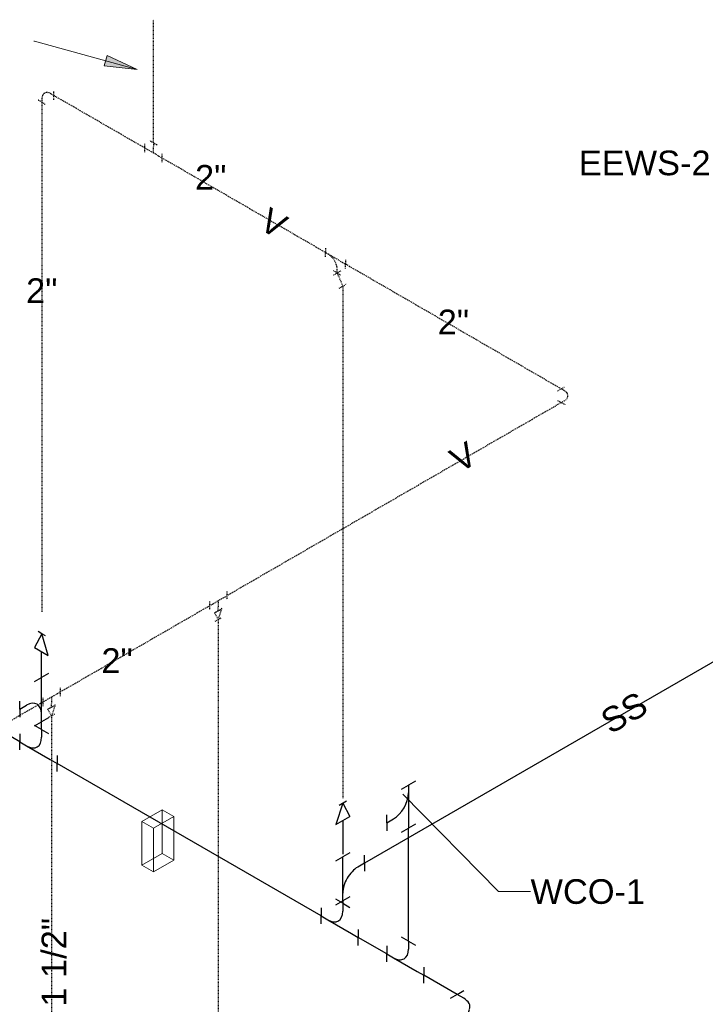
# Model space of a CAD drawing. Header units: inches. Extents: x -332 to 1204, y -60 to 270.
# Tile 76 of 91: x 487 to 613, y 48 to 228. Entities that reach past the tile are written whole.
import ezdxf

# ---------------------------------------------------------------- set-up
doc = ezdxf.new("R2010")
doc.units = ezdxf.units.IN
doc.header["$MEASUREMENT"] = 0
doc.linetypes.add('Dash 1_8_', pattern=[0.25, 0.125, -0.125])
for name, color, linetype, lineweight in [('G-ANNO-TEXT', 231, 'Continuous', 9), ('P-PIPE', 3, 'Continuous', 30), ('P-PIPE-IDEN', 2, 'Continuous', 9), ('P-SANR-FIXT', 6, 'Continuous', 9), ('P-SANR-FIXT-IDEN', 2, 'Continuous', 9)]:
    doc.layers.add(name, color=color, linetype=linetype, lineweight=lineweight)
doc.styles.add('Arial', font='arial.ttf', dxfattribs={"height": 4.5})

# ---------------------------------------------------------------- blocks, each defined once
blk = doc.blocks.new('Bend - PVC - Sch 40 - DWV - Standard _WASTE_-3227337-WASTE AND VENT RISER DIAGRAM')
at = {"layer": 'P-PIPE', "color": 210, "linetype": 'Dash 1_8_'}
for p, q in [((-29.6, 160.26), (-30.27, 159.87)), ((-29.6, 160.26), (-28.93, 160.65)), ((-29.07, 159.95), (-29.6, 160.26)), ((-30.27, 158.14), (-29.6, 157.76)), ((-29.6, 157.76), (-29.07, 158.06)), ((-29.6, 157.76), (-28.93, 157.37))]:
    blk.add_line(p, q, dxfattribs=at)
blk.add_ellipse((-30.7, 159.01), major_axis=(2.31, 0), ratio=0.57735, start_param=5.497787, end_param=7.068583, dxfattribs=at)
blk = doc.blocks.new('Tee Vent - PVC - Sch 40 - DWV - Standard-3227172-WASTE AND VENT RISER DIAGRAM')
at = {"layer": 'P-PIPE', "color": 210, "linetype": 'Dash 1_8_'}
for p, q in [((-104.16, 205.21), (-104.83, 205.6)), ((-104.16, 205.21), (-104.16, 204.6)), ((-104.16, 205.21), (-103.48, 204.82)), ((-105.75, 203.51), (-105.75, 205.07)), ((-105.22, 203.98), (-105.75, 204.29)), ((-103.1, 202.76), (-105.22, 203.98)), ((-104.16, 203.37), (-104.16, 204.6)), ((-102.57, 202.45), (-103.1, 202.76)), ((-102.57, 201.68), (-102.57, 203.23))]:
    blk.add_line(p, q, dxfattribs=at)
blk = doc.blocks.new('Electric Water_Heater-Tankless-Bradford_White-KwickShot-Thermostatic - See Type Catalog-3012166-WASTE AND VENT RISER DIAGRAM')
at = {"layer": 'P-SANR-FIXT'}
for p, q in [((-106.27, 81.19), (-102.56, 83.33)), ((-102.56, 83.33), (-102.56, 75.38)), ((-100.44, 82.1), (-102.56, 83.33)), ((-106.27, 73.24), (-106.27, 81.19)), ((-106.27, 81.19), (-104.15, 79.96)), ((-100.44, 82.1), (-104.15, 79.96)), ((-100.44, 74.16), (-100.44, 82.1)), ((-104.15, 79.96), (-104.15, 72.02)), ((-102.56, 75.38), (-106.27, 73.24)), ((-104.15, 72.02), (-100.44, 74.16)), ((-100.44, 74.16), (-102.56, 75.38)), ((-104.15, 72.02), (-106.27, 73.24))]:
    blk.add_line(p, q, dxfattribs=at)
blk = doc.blocks.new('Bend - PVC - Sch 40 - DWV - Standard _WASTE_-3224070-WASTE AND VENT RISER DIAGRAM')
at = {"layer": 'P-PIPE', "color": 203}
for p, q in [((-48.66, 49.6), (-49.94, 48.87)), ((-48.66, 49.6), (-47.39, 50.34)), ((-47.43, 48.89), (-48.66, 49.6)), ((-46.69, 45.88), (-46.36, 46.87)), ((-48.45, 46.08), (-46.69, 45.88)), ((-46.69, 45.88), (-44.92, 45.69))]:
    blk.add_line(p, q, dxfattribs=at)
blk.add_ellipse((-50.18, 47.3), major_axis=(3.89, 0), ratio=0.57735, start_param=6.093217, end_param=7.068583, dxfattribs=at)
blk = doc.blocks.new('Tee Sanitary - PVC - Sch 40 - DWV - Standard _WASTE_-V25-WASTE AND VENT RISER DIAGRAM')
at = {"layer": 'P-PIPE', "color": 203}
for p, q in [((-128.58, 97.21), (-128.58, 95.74)), ((-124.61, 98.03), (-125.89, 98.76)), ((-124.61, 98.03), (-124.61, 96.6)), ((-124.61, 98.03), (-123.34, 97.29)), ((-128.58, 95.74), (-127.34, 95.02)), ((-128.57, 94.27), (-128.58, 95.74)), ((-127.34, 95.02), (-123.01, 92.52)), ((-123.01, 92.52), (-121.77, 91.81)), ((-121.77, 93.28), (-121.77, 91.81)), ((-121.77, 90.34), (-121.77, 91.81))]:
    blk.add_line(p, q, dxfattribs=at)
blk.add_ellipse((-127.35, 98.18), major_axis=(-1.95, 3.35), ratio=0.575247, start_param=2.354383, end_param=3.925179, dxfattribs=at)
blk = doc.blocks.new('Tee Sanitary - PVC - Sch 40 - DWV - Standard _WASTE_-3226849-WASTE AND VENT RISER DIAGRAM')
at = {"layer": 'P-PIPE', "color": 203}
for p, q in [((-123.37, 108.24), (-124.64, 107.5)), ((-125.91, 106.76), (-124.64, 107.5)), ((-124.64, 106.08), (-124.64, 107.5)), ((-124.62, 100.86), (-124.64, 106.08)), ((-128.61, 101.72), (-128.61, 103.19)), ((-128.61, 101.72), (-127.37, 102.44)), ((-128.61, 101.72), (-128.61, 100.25)), ((-124.62, 99.43), (-124.62, 100.86)), ((-125.89, 98.69), (-124.62, 99.43)), ((-123.34, 100.17), (-124.62, 99.43))]:
    blk.add_line(p, q, dxfattribs=at)
blk.add_ellipse((-127.37, 99.26), major_axis=(1.94, 3.37), ratio=0.57735, start_param=5.501082, end_param=7.068583, dxfattribs=at)
blk = doc.blocks.new('Tee Sanitary - PVC - Sch 40 - DWV - Standard _WASTE_-V27-WASTE AND VENT RISER DIAGRAM')
at = {"layer": 'P-PIPE', "color": 203}
for p, q in [((-69.54, 66.25), (-70.82, 66.98)), ((-73.52, 65.42), (-73.52, 63.95)), ((-69.54, 66.25), (-69.54, 64.82)), ((-69.54, 66.25), (-68.27, 65.51)), ((-73.52, 63.95), (-72.28, 63.24)), ((-73.52, 62.48), (-73.52, 63.95)), ((-72.28, 63.24), (-67.95, 60.74)), ((-66.72, 61.49), (-66.72, 60.02)), ((-67.95, 60.74), (-66.72, 60.02)), ((-66.72, 58.55), (-66.72, 60.02))]:
    blk.add_line(p, q, dxfattribs=at)
blk.add_ellipse((-72.28, 66.4), major_axis=(-1.94, 3.36), ratio=0.577366, start_param=2.356208, end_param=3.927004, dxfattribs=at)
blk = doc.blocks.new('Reducer - PVC - Sch 40 - DWV - Standard _WASTE_-3227655-WASTE AND VENT RISER DIAGRAM')
at = {"layer": 'P-PIPE', "color": 203}
for p, q in [((-124.56, 115.51), (-125.93, 113.03)), ((-124.56, 115.51), (-125.24, 115.9)), ((-123.38, 111.56), (-124.56, 115.51)), ((-123.89, 115.12), (-124.56, 115.51)), ((-125.93, 113.03), (-123.38, 111.56))]:
    blk.add_line(p, q, dxfattribs=at)
blk = doc.blocks.new('Bend - PVC - Sch 40 - DWV - Standard _WASTE_-V28-WASTE AND VENT RISER DIAGRAM')
at = {"layer": 'P-PIPE', "color": 210, "linetype": 'Dash 1_8_'}
for p, q in [((-122.38, 213.89), (-122.91, 214.2)), ((-122.38, 213.89), (-122.37, 214.67)), ((-124.54, 212.64), (-125.21, 213.03)), ((-124.54, 213.25), (-124.54, 212.64)), ((-124.54, 212.64), (-123.87, 212.25)), ((-122.38, 213.11), (-122.38, 213.89))]:
    blk.add_line(p, q, dxfattribs=at)
blk.add_ellipse((-122.91, 212.31), major_axis=(-1.16, 2), ratio=0.577506, start_param=5.497922, end_param=7.068719, dxfattribs=at)
blk = doc.blocks.new('Tee Sanitary - PVC - Sch 40 - DWV - Standard _WASTE_-V30-WASTE AND VENT RISER DIAGRAM')
at = {"layer": 'P-PIPE', "color": 203}
for p, q in [((-144.74, 137.15), (-146.02, 136.42)), ((-147.29, 135.68), (-146.02, 136.42)), ((-146.02, 136.42), (-146.02, 134.99)), ((-146.02, 134.99), (-146.02, 129.99)), ((-149.99, 129.53), (-149.99, 131)), ((-149.99, 129.53), (-148.76, 130.24)), ((-146.02, 129.99), (-146.02, 128.56)), ((-149.99, 129.53), (-149.99, 128.06)), ((-147.29, 127.82), (-146.02, 128.56)), ((-144.74, 129.29), (-146.02, 128.56))]:
    blk.add_line(p, q, dxfattribs=at)
blk.add_ellipse((-148.76, 133.4), major_axis=(1.94, 3.36), ratio=0.57735, start_param=3.926991, end_param=5.497787, dxfattribs=at)
blk = doc.blocks.new('Tee Sanitary - PVC - Sch 40 - DWV - Standard _WASTE_-V29-WASTE AND VENT RISER DIAGRAM')
at = {"layer": 'P-PIPE', "color": 203}
for p, q in [((-146.02, 110.4), (-147.29, 111.14)), ((-146.02, 110.4), (-146.02, 108.97)), ((-146.02, 110.4), (-144.74, 109.67)), ((-149.99, 109.57), (-149.99, 108.1)), ((-149.99, 108.1), (-148.76, 107.39)), ((-149.99, 106.63), (-149.99, 108.1)), ((-148.76, 107.39), (-144.43, 104.89)), ((-144.43, 104.89), (-143.19, 104.17)), ((-143.19, 105.64), (-143.19, 104.17)), ((-143.19, 102.71), (-143.19, 104.17))]:
    blk.add_line(p, q, dxfattribs=at)
blk.add_ellipse((-148.76, 110.55), major_axis=(-1.94, 3.36), ratio=0.57735, start_param=2.356194, end_param=3.926991, dxfattribs=at)
blk = doc.blocks.new('Tee Sanitary - PVC - Sch 40 - DWV - Standard _WASTE_-3237317-WASTE AND VENT RISER DIAGRAM')
at = {"layer": 'P-PIPE', "color": 203}
for p, q in [((-70.82, 74.03), (-69.54, 74.77)), ((-68.27, 75.5), (-69.54, 74.77)), ((-69.54, 73.34), (-69.54, 74.77)), ((-65.57, 73.59), (-65.57, 75.06)), ((-69.54, 68.13), (-69.54, 73.34)), ((-65.57, 73.59), (-66.8, 72.87)), ((-65.57, 73.59), (-65.57, 72.12)), ((-70.82, 65.96), (-69.54, 66.7)), ((-69.54, 66.7), (-69.54, 68.13)), ((-68.27, 67.43), (-69.54, 66.7))]:
    blk.add_line(p, q, dxfattribs=at)
blk.add_ellipse((-66.8, 69.71), major_axis=(1.94, 3.36), ratio=0.57735, start_param=0.785398, end_param=2.356195, dxfattribs=at)
blk = doc.blocks.new('Reducer - PVC - Sch 40 - DWV - Standard _WASTE_-3237348-WASTE AND VENT RISER DIAGRAM')
at = {"layer": 'P-PIPE', "color": 203}
for p, q in [((-68.87, 84.91), (-70.22, 84.14)), ((-69.54, 84.52), (-70.82, 80.63)), ((-69.54, 84.52), (-68.27, 82.09)), ((-70.82, 80.63), (-69.54, 81.36)), ((-69.54, 81.36), (-68.27, 82.09))]:
    blk.add_line(p, q, dxfattribs=at)
blk = doc.blocks.new('Tee Sanitary - PVC - Sch 40 - DWV - Standard _WASTE_-3237406-WASTE AND VENT RISER DIAGRAM')
at = {"layer": 'P-PIPE', "color": 210, "linetype": 'Dash 1_8_'}
for p, q in [((-72.71, 185.97), (-72.71, 185.19)), ((-72.71, 185.19), (-72.18, 184.88)), ((-72.71, 184.41), (-72.71, 185.19)), ((-72.18, 184.88), (-69.58, 183.38)), ((-69.05, 183.85), (-69.05, 183.07)), ((-70.55, 181.44), (-71.22, 181.83)), ((-70.55, 181.44), (-70.55, 182.05)), ((-69.58, 183.38), (-69.05, 183.07)), ((-69.05, 182.29), (-69.05, 183.07)), ((-70.55, 181.44), (-69.88, 181.05))]:
    blk.add_line(p, q, dxfattribs=at)
blk.add_ellipse((-72.18, 182.99), major_axis=(-1.15, 2), ratio=0.577111, start_param=3.927575, end_param=5.498371, dxfattribs=at)
blk = doc.blocks.new('Reducer - PVC - Sch 40 - DWV - Standard _WASTE_-3237409-WASTE AND VENT RISER DIAGRAM')
at = {"layer": 'P-PIPE', "color": 210, "linetype": 'Dash 1_8_'}
for p, q in [((-69.88, 181.82), (-71.22, 181.05)), ((-69.51, 179.06), (-70.55, 181.44)), ((-70.19, 178.67), (-69.51, 179.06)), ((-69.51, 179.06), (-68.84, 179.45))]:
    blk.add_line(p, q, dxfattribs=at)
blk = doc.blocks.new('Tee Vent - PVC - Sch 40 - DWV - Standard-V33-WASTE AND VENT RISER DIAGRAM')
at = {"layer": 'P-PIPE', "color": 210, "linetype": 'Dash 1_8_'}
for p, q in [((-91.25, 122.16), (-90.72, 122.47)), ((-90.72, 123.24), (-90.72, 121.69)), ((-93.9, 121.41), (-93.9, 119.86)), ((-93.9, 120.63), (-93.37, 120.94)), ((-93.37, 120.94), (-91.25, 122.16)), ((-92.31, 121.55), (-92.31, 120.32)), ((-92.31, 119.71), (-92.98, 119.32)), ((-92.31, 119.71), (-92.31, 120.32)), ((-92.31, 119.71), (-91.64, 120.1))]:
    blk.add_line(p, q, dxfattribs=at)
blk = doc.blocks.new('Reducer - PVC - Sch 40 - DWV - Standard _WASTE_-V34-WASTE AND VENT RISER DIAGRAM')
at = {"layer": 'P-PIPE', "color": 210, "linetype": 'Dash 1_8_'}
for p, q in [((-91.64, 120.1), (-92.98, 119.32)), ((-92.98, 119.32), (-92.31, 118.11)), ((-92.31, 118.11), (-91.64, 120.1)), ((-92.85, 117.8), (-92.31, 118.11)), ((-92.31, 118.11), (-91.77, 118.42))]:
    blk.add_line(p, q, dxfattribs=at)
blk = doc.blocks.new('Reducer - PVC - Sch 40 - DWV - Standard _WASTE_-V32-WASTE AND VENT RISER DIAGRAM')
at = {"layer": 'P-PIPE', "color": 210, "linetype": 'Dash 1_8_'}
for p, q in [((-138.3, 93.16), (-136.96, 93.94)), ((-136.96, 93.94), (-137.63, 91.94)), ((-137.63, 91.94), (-138.3, 93.16)), ((-137.63, 91.94), (-138.17, 91.63)), ((-137.09, 92.25), (-137.63, 91.94))]:
    blk.add_line(p, q, dxfattribs=at)

msp = doc.modelspace()

# ---------------------------------------------------------------- hatches: boundary and pattern name
at = {"layer": 'G-ANNO-TEXT'}
msp.add_hatch(color=7, dxfattribs=at).paths.add_polyline_path([(508.69, 218.66), (503.17, 221.22), (502.64, 219.29)])

# ---------------------------------------------------------------- linework, layer by layer
at = {"layer": 'G-ANNO-TEXT', "color": 7}
for p, q in [((489.92, 223.83), (489.8, 223.83)), ((508.69, 218.66), (489.92, 223.83)), ((503.17, 221.22), (502.64, 219.29)), ((508.69, 218.66), (503.17, 221.22)), ((502.64, 219.29), (508.69, 218.66))]:
    msp.add_line(p, q, dxfattribs=at)
at = {"layer": 'P-PIPE', "color": 210, "linetype": 'Dash 1_8_'}
for p, q in [((511.64, 205.21), (511.64, 227.74)), ((491.26, 212.64), (491.26, 119.49)), ((510.05, 204.29), (493.43, 213.89)), ((543.09, 185.19), (513.24, 202.45)), ((586.2, 160.26), (546.75, 183.07)), ((546.29, 179.06), (546.26, 85.34)), ((586.2, 157.76), (525.08, 122.47)), ((494.6, 104.87), (521.9, 120.63)), ((523.49, 118.11), (523.49, 19.9)), ((479.76, 96.3), (491.42, 103.03)), ((493.01, 100.51), (493.01, 25.57))]:
    msp.add_line(p, q, dxfattribs=at)
at = {"layer": 'P-PIPE', "color": 203}
for p, q in [((650.28, 131.35), (550.23, 73.59)), ((491.16, 107.5), (491.15, 112.29)), ((487.22, 95.74), (472.61, 104.17)), ((491.19, 98.03), (491.18, 99.43)), ((542.28, 63.95), (494.03, 91.81)), ((546.26, 81.36), (546.26, 75.24)), ((558.26, 59.32), (558.26, 80)), ((546.26, 66.7), (546.26, 66.25)), ((554.28, 57.02), (549.08, 60.02)), ((567.14, 49.6), (561.09, 53.09))]:
    msp.add_line(p, q, dxfattribs=at)
at = {"layer": 'P-PIPE-IDEN'}
for p, q in [((557.23, 86.2), (574.69, 68.4)), ((574.69, 68.4), (580.57, 68.4))]:
    msp.add_line(p, q, dxfattribs=at)

# ---------------------------------------------------------------- block references
at = {"layer": 'P-PIPE', "color": 210, "linetype": 'Dash 1_8_'}
for name, p in [('Bend - PVC - Sch 40 - DWV - Standard _WASTE_-V28-WASTE AND VENT RISER DIAGRAM', (615.8, 0)), ('Tee Vent - PVC - Sch 40 - DWV - Standard-3227172-WASTE AND VENT RISER DIAGRAM', (615.8, 0)), ('Tee Sanitary - PVC - Sch 40 - DWV - Standard _WASTE_-3237406-WASTE AND VENT RISER DIAGRAM', (615.8, 0)), ('Reducer - PVC - Sch 40 - DWV - Standard _WASTE_-3237409-WASTE AND VENT RISER DIAGRAM', (615.8, 0)), ('Bend - PVC - Sch 40 - DWV - Standard _WASTE_-3227337-WASTE AND VENT RISER DIAGRAM', (615.8, 0)), ('Tee Vent - PVC - Sch 40 - DWV - Standard-V33-WASTE AND VENT RISER DIAGRAM', (615.8, 0)), ('Reducer - PVC - Sch 40 - DWV - Standard _WASTE_-V34-WASTE AND VENT RISER DIAGRAM', (615.8, 0)), ('Reducer - PVC - Sch 40 - DWV - Standard _WASTE_-V32-WASTE AND VENT RISER DIAGRAM', (630.64, 8.57))]:
    msp.add_blockref(name, p, dxfattribs=at)
at = {"layer": 'P-PIPE', "color": 203}
for name, p in [('Reducer - PVC - Sch 40 - DWV - Standard _WASTE_-3227655-WASTE AND VENT RISER DIAGRAM', (615.8, 0)), ('Tee Sanitary - PVC - Sch 40 - DWV - Standard _WASTE_-3226849-WASTE AND VENT RISER DIAGRAM', (615.8, 0)), ('Tee Sanitary - PVC - Sch 40 - DWV - Standard _WASTE_-V25-WASTE AND VENT RISER DIAGRAM', (615.8, 0)), ('Tee Sanitary - PVC - Sch 40 - DWV - Standard _WASTE_-V30-WASTE AND VENT RISER DIAGRAM', (704.28, -48.56)), ('Reducer - PVC - Sch 40 - DWV - Standard _WASTE_-3237348-WASTE AND VENT RISER DIAGRAM', (615.8, 0)), ('Tee Sanitary - PVC - Sch 40 - DWV - Standard _WASTE_-3237317-WASTE AND VENT RISER DIAGRAM', (615.8, 0)), ('Tee Sanitary - PVC - Sch 40 - DWV - Standard _WASTE_-V27-WASTE AND VENT RISER DIAGRAM', (615.8, 0)), ('Tee Sanitary - PVC - Sch 40 - DWV - Standard _WASTE_-V29-WASTE AND VENT RISER DIAGRAM', (704.28, -51.08)), ('Bend - PVC - Sch 40 - DWV - Standard _WASTE_-3224070-WASTE AND VENT RISER DIAGRAM', (615.8, 0))]:
    msp.add_blockref(name, p, dxfattribs=at)
at = {"layer": 'P-PIPE', "color": 210, "linetype": 'Dash 1_8_', "extrusion": (0, 0, -1), "rotation": 180}
msp.add_blockref('Tee Vent - PVC - Sch 40 - DWV - Standard-3227172-WASTE AND VENT RISER DIAGRAM', (-597.17, 307.32), dxfattribs=at)
at = {"layer": 'P-SANR-FIXT'}
msp.add_blockref('Electric Water_Heater-Tankless-Bradford_White-KwickShot-Thermostatic - See Type Catalog-3012166-WASTE AND VENT RISER DIAGRAM', (615.8, 0), dxfattribs=at)

# ---------------------------------------------------------------- texts
at = {"layer": 'P-PIPE-IDEN', "char_height": 4.5, "attachment_point": 1, "style": 'Arial'}
for s, insert, width in [('2"', (519.25, 201.18), 6.969), ('2"', (488.36, 180.47), 6.969), ('2"', (563.61, 174.75), 6.969), ('2"', (502.13, 112.86), 6.969), ('WCO-1', (580.57, 70.65), 26.058)]:
    msp.add_mtext(s, dxfattribs=dict(at, insert=insert, width=width))
for s, insert, width, rotation in [('V', (532.92, 193.58), 5.151, 329.9607), ('V', (565.33, 148.73), 5.151, 30), ('SS', (592.91, 100.96), 10.302, 30), ('1 1/2"', (491.2, 47.36), 19.695, 90)]:
    msp.add_mtext(s, dxfattribs=dict(at, insert=insert, width=width, rotation=rotation))
at = {"layer": 'P-SANR-FIXT-IDEN', "insert": (589.39, 203.81), "char_height": 4.5, "width": 29.8455, "attachment_point": 1, "style": 'Arial'}
msp.add_mtext('EEWS-2', dxfattribs=at)

doc.saveas('drawing.dxf')
